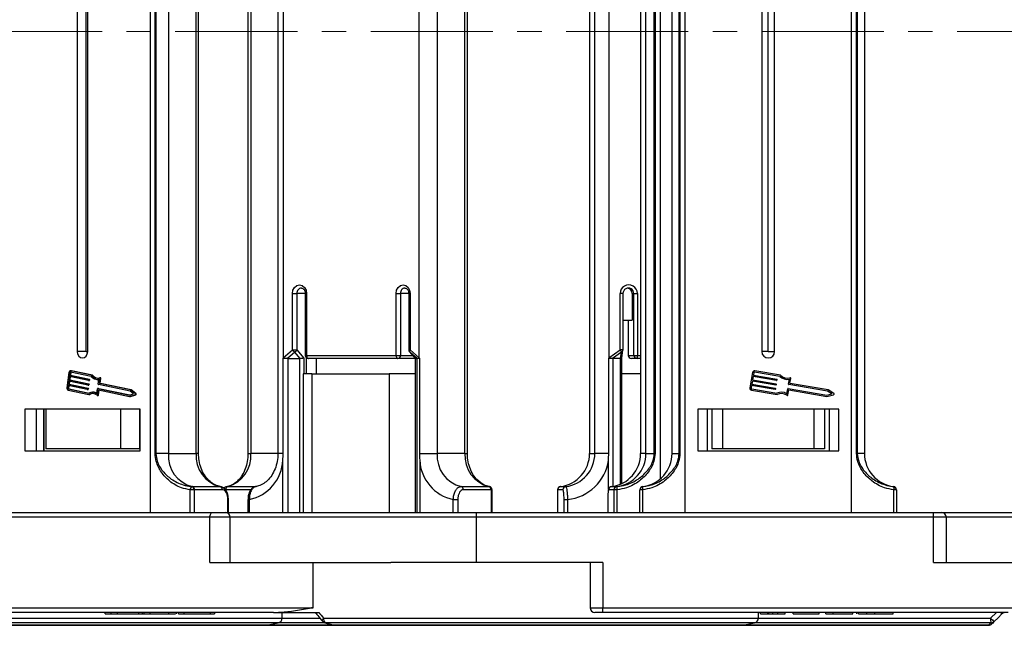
# Model space of a CAD drawing. Header units: millimetres. Extents: x -1177 to 904, y 240 to 1698.
# Tile 9 of 51: x -342 to -189, y 580 to 675. Entities that reach past the tile are written whole.
import ezdxf

# ---------------------------------------------------------------- set-up
doc = ezdxf.new("R2010")
doc.units = ezdxf.units.MM
doc.linetypes.add('CENTERX2', pattern=[20.32, 12.7, -2.54, 2.54, -2.54])

msp = doc.modelspace()

# ---------------------------------------------------------------- linework, layer by layer
at = {"color": 7, "linetype": 'Continuous', "lineweight": 25}
for p, q in [((-322.033, 672.667), (-322.033, 747.667)), ((-238.689, 747.667), (-238.689, 672.667)), ((-212.689, 672.667), (-212.689, 747.667)), ((-242.557, 742.463), (-242.557, 672.667)), ((-321.316, 672.667), (-321.316, 738.47)), ((-321.199, 738.47), (-321.199, 672.667)), ((-319.245, 738.47), (-319.245, 672.667)), ((-314.908, 672.667), (-314.908, 738.47)), ((-314.539, 672.667), (-314.539, 738.47)), ((-306.841, 738.47), (-306.841, 672.667)), ((-306.403, 738.47), (-306.403, 672.667)), ((-302.16, 738.47), (-302.16, 672.667)), ((-277.317, 738.47), (-277.317, 672.667)), ((-272.98, 672.667), (-272.98, 738.47)), ((-272.611, 672.667), (-272.611, 738.47)), ((-253.566, 738.47), (-253.566, 672.667)), ((-253.554, 738.47), (-253.554, 672.667)), ((-252.73, 672.667), (-252.73, 738.47)), ((-245.601, 738.47), (-245.601, 672.667)), ((-245.589, 738.47), (-245.589, 672.667)), ((-244.765, 672.667), (-244.765, 738.47)), ((-243.453, 672.667), (-243.453, 738.47)), ((-243.335, 738.47), (-243.335, 672.667)), ((-240.689, 672.667), (-240.689, 738.47)), ((-239.568, 672.667), (-239.568, 738.47)), ((-239.453, 738.47), (-239.453, 672.667)), ((-211.925, 672.667), (-211.925, 738.47)), ((-211.81, 738.47), (-211.81, 672.667)), ((-210.689, 738.47), (-210.689, 672.667)), ((-301.316, 723.559), (-301.316, 672.667)), ((-280.105, 672.667), (-280.105, 723.559)), ((-250.522, 723.559), (-250.522, 672.667)), ((-333.455, 722.567), (-333.455, 672.667)), ((-332.061, 672.667), (-332.061, 722.567)), ((-331.823, 672.667), (-331.823, 722.567)), ((-226.689, 722.567), (-226.689, 672.667)), ((-225.689, 672.667), (-225.689, 722.567)), ((-224.689, 672.667), (-224.689, 722.567)), ((-333.455, 672.667), (-333.455, 622.767)), ((-332.061, 622.767), (-332.061, 672.667)), ((-331.823, 622.767), (-331.823, 672.667)), ((-322.033, 597.667), (-322.033, 672.667)), ((-321.316, 606.863), (-321.316, 672.667)), ((-321.199, 672.667), (-321.199, 606.863)), ((-319.245, 672.667), (-319.245, 606.863)), ((-314.908, 606.863), (-314.908, 672.667)), ((-314.539, 606.863), (-314.539, 672.667)), ((-306.841, 672.667), (-306.841, 606.863)), ((-306.403, 672.667), (-306.403, 606.863)), ((-302.16, 672.667), (-302.16, 606.863)), ((-301.316, 672.667), (-301.316, 621.774)), ((-280.105, 621.774), (-280.105, 672.667)), ((-277.317, 672.667), (-277.317, 606.863)), ((-272.98, 606.863), (-272.98, 672.667)), ((-272.611, 606.863), (-272.611, 672.667)), ((-253.566, 672.667), (-253.566, 606.863)), ((-253.554, 672.667), (-253.554, 606.863)), ((-252.73, 606.863), (-252.73, 672.667)), ((-250.522, 672.667), (-250.522, 621.774)), ((-245.601, 672.667), (-245.601, 606.863)), ((-245.589, 672.667), (-245.589, 606.863)), ((-244.765, 606.863), (-244.765, 672.667)), ((-243.453, 606.863), (-243.453, 672.667)), ((-243.335, 672.667), (-243.335, 606.863)), ((-242.557, 672.667), (-242.557, 602.87)), ((-240.689, 606.863), (-240.689, 672.667)), ((-239.568, 606.863), (-239.568, 672.667)), ((-239.453, 672.667), (-239.453, 606.863)), ((-238.689, 672.667), (-238.689, 597.667)), ((-226.689, 672.667), (-226.689, 622.767)), ((-225.689, 622.767), (-225.689, 672.667)), ((-224.689, 622.767), (-224.689, 672.667)), ((-212.689, 597.667), (-212.689, 672.667)), ((-211.925, 606.863), (-211.925, 672.667)), ((-211.81, 672.667), (-211.81, 606.863)), ((-210.689, 672.667), (-210.689, 606.863)), ((-299.889, 623.043), (-299.889, 631.817)), ((-299.889, 631.817), (-299.192, 631.817)), ((-299.192, 631.817), (-299.192, 623.043)), ((-297.897, 631.817), (-297.897, 622.167)), ((-297.686, 631.817), (-297.686, 622.167)), ((-283.736, 622.167), (-283.736, 631.817)), ((-283.736, 631.817), (-283.039, 631.817)), ((-283.039, 631.817), (-283.039, 622.167)), ((-281.744, 631.817), (-281.744, 623.043)), ((-281.533, 631.817), (-281.533, 623.043)), ((-248.783, 623.043), (-248.783, 631.817)), ((-248.337, 623.043), (-248.337, 631.817)), ((-246.925, 631.817), (-246.651, 631.817)), ((-246.925, 631.817), (-246.925, 627.667)), ((-246.651, 631.817), (-246.099, 631.817)), ((-246.651, 622.167), (-246.651, 631.817)), ((-246.099, 631.817), (-246.099, 622.167)), ((-248.337, 627.667), (-246.925, 627.667)), ((-247.53, 627.667), (-247.53, 622.167)), ((-332.061, 622.767), (-333.455, 622.767)), ((-332.061, 622.767), (-331.823, 622.767)), ((-301.316, 621.774), (-299.889, 623.043)), ((-299.531, 622.69), (-300.686, 621.663)), ((-299.889, 623.043), (-299.192, 623.043)), ((-298.67, 621.665), (-299.531, 622.69)), ((-299.192, 623.043), (-298.093, 621.736)), ((-297.686, 622.167), (-283.736, 622.167)), ((-283.736, 622.167), (-283.039, 622.167)), ((-281.627, 622.722), (-280.737, 621.663)), ((-280.439, 621.663), (-281.594, 622.69)), ((-281.594, 622.69), (-280.733, 621.665)), ((-281.533, 623.043), (-280.105, 621.774)), ((-250.522, 621.774), (-248.783, 623.043)), ((-248.556, 622.69), (-249.962, 621.663)), ((-248.719, 621.665), (-248.556, 622.69)), ((-248.543, 621.714), (-248.344, 622.965)), ((-247.53, 622.167), (-246.651, 622.167)), ((-246.651, 622.167), (-246.099, 622.167)), ((-225.689, 622.767), (-226.689, 622.767)), ((-225.689, 622.767), (-224.689, 622.767)), ((-301.353, 606.863), (-301.353, 621.749)), ((-300.608, 621.667), (-298.716, 621.667)), ((-300.608, 621.667), (-300.608, 597.667)), ((-298.716, 597.667), (-298.716, 621.667)), ((-297.746, 621.808), (-297.746, 619.267)), ((-283.447, 621.667), (-297.397, 621.667)), ((-296.197, 621.667), (-296.197, 619.267)), ((-280.74, 621.667), (-283.447, 621.667)), ((-280.738, 621.668), (-280.738, 597.667)), ((-280.733, 621.665), (-280.73, 621.668)), ((-280.728, 621.667), (-280.454, 621.667)), ((-280.728, 621.667), (-280.728, 597.667)), ((-280.454, 597.667), (-280.454, 621.667)), ((-280.068, 621.749), (-280.068, 606.863)), ((-250.567, 606.863), (-250.567, 621.749)), ((-248.746, 621.667), (-249.912, 621.667)), ((-248.543, 602.164), (-248.543, 621.718)), ((-246.154, 621.667), (-247.033, 621.667)), ((-245.601, 621.667), (-246.154, 621.667)), ((-334.747, 619.507), (-335.083, 617.095)), ((-334.667, 618.87), (-334.737, 618.368)), ((-331.695, 618.248), (-334.667, 618.87)), ((-334.583, 619.473), (-334.639, 619.071)), ((-334.639, 619.071), (-331.667, 618.449)), ((-334.639, 619.071), (-334.524, 619.071)), ((-334.555, 618.847), (-334.622, 618.368)), ((-334.583, 619.473), (-334.468, 619.473)), ((-334.468, 619.473), (-334.524, 619.071)), ((-334.524, 619.071), (-331.551, 618.449)), ((-334.386, 619.762), (-334.501, 619.762)), ((-331.287, 618.886), (-334.487, 619.556)), ((-331.207, 619.077), (-334.459, 619.757)), ((-334.459, 619.757), (-334.343, 619.757)), ((-334.343, 619.757), (-334.386, 619.762)), ((-331.092, 619.077), (-334.343, 619.757)), ((-331.207, 619.077), (-331.092, 619.077)), ((-298.206, 619.267), (-298.206, 597.667)), ((-296.892, 619.267), (-298.206, 619.267)), ((-296.892, 619.267), (-296.892, 597.667)), ((-296.892, 619.267), (-284.818, 619.267)), ((-284.818, 619.267), (-284.818, 597.667)), ((-280.738, 619.267), (-284.818, 619.267)), ((-245.601, 619.267), (-248.543, 619.267)), ((-228.131, 619.507), (-228.543, 617.095)), ((-228.033, 618.87), (-228.119, 618.368)), ((-224.39, 618.248), (-228.033, 618.87)), ((-227.93, 619.473), (-227.999, 619.071)), ((-227.999, 619.071), (-224.356, 618.449)), ((-223.889, 618.886), (-227.813, 619.556)), ((-223.792, 619.077), (-227.778, 619.757)), ((-334.863, 617.463), (-334.919, 617.061)), ((-331.891, 616.841), (-334.863, 617.463)), ((-334.765, 618.167), (-334.835, 617.664)), ((-334.835, 617.664), (-331.863, 617.042)), ((-334.835, 617.664), (-334.72, 617.664)), ((-334.751, 617.439), (-334.804, 617.061)), ((-331.793, 617.544), (-334.765, 618.167)), ((-334.737, 618.368), (-331.765, 617.745)), ((-334.737, 618.368), (-334.622, 618.368)), ((-334.653, 618.143), (-334.72, 617.664)), ((-334.72, 617.664), (-331.748, 617.042)), ((-334.622, 618.368), (-331.649, 617.745)), ((-331.786, 617.544), (-331.67, 617.544)), ((-331.765, 617.745), (-331.649, 617.745)), ((-331.731, 617.686), (-331.745, 617.586)), ((-331.745, 617.586), (-331.629, 617.586)), ((-331.731, 617.686), (-331.615, 617.686)), ((-331.688, 618.247), (-331.572, 618.247)), ((-331.667, 618.449), (-331.551, 618.449)), ((-331.633, 618.39), (-331.647, 618.289)), ((-331.647, 618.289), (-331.531, 618.289)), ((-331.633, 618.39), (-331.517, 618.39)), ((-331.615, 617.686), (-331.629, 617.586)), ((-331.517, 618.39), (-331.531, 618.289)), ((-330.326, 618.419), (-330.21, 618.419)), ((-330.177, 617.671), (-330.069, 618.448)), ((-325.203, 616.578), (-330.143, 617.613)), ((-329.985, 617.838), (-329.884, 618.565)), ((-329.985, 617.838), (-329.869, 617.838)), ((-329.85, 618.684), (-329.966, 618.684)), ((-325.142, 616.772), (-329.951, 617.779)), ((-329.951, 617.779), (-329.835, 617.779)), ((-329.884, 618.565), (-329.768, 618.565)), ((-329.869, 617.838), (-329.768, 618.565)), ((-325.026, 616.772), (-329.835, 617.779)), ((-228.274, 617.463), (-228.342, 617.061)), ((-224.63, 616.841), (-228.274, 617.463)), ((-228.153, 618.167), (-228.239, 617.664)), ((-228.239, 617.664), (-224.596, 617.042)), ((-224.51, 617.544), (-228.153, 618.167)), ((-228.119, 618.368), (-224.476, 617.745)), ((-224.434, 617.686), (-224.451, 617.586)), ((-224.314, 618.39), (-224.331, 618.289)), ((-222.529, 617.671), (-222.397, 618.448)), ((-216.433, 616.578), (-222.488, 617.613)), ((-222.294, 617.838), (-222.17, 618.565)), ((-216.357, 616.772), (-222.252, 617.779)), ((-334.919, 617.061), (-334.804, 617.061)), ((-334.879, 616.742), (-331.628, 616.061)), ((-334.851, 616.943), (-331.651, 616.273)), ((-334.851, 616.943), (-334.736, 616.943)), ((-334.736, 616.943), (-331.618, 616.29)), ((-331.884, 616.84), (-331.769, 616.84)), ((-331.863, 617.042), (-331.748, 617.042)), ((-331.829, 616.983), (-331.843, 616.882)), ((-331.843, 616.882), (-331.728, 616.882)), ((-331.829, 616.983), (-331.714, 616.983)), ((-331.714, 616.983), (-331.728, 616.882)), ((-331.628, 616.061), (-331.512, 616.061)), ((-330.968, 616.42), (-331.083, 616.42)), ((-330.383, 616.191), (-330.275, 616.968)), ((-330.323, 615.92), (-330.207, 615.92)), ((-330.241, 616.005), (-330.132, 616.783)), ((-330.241, 616.005), (-330.125, 616.005)), ((-330.118, 617.01), (-330.234, 617.01)), ((-330.227, 617.009), (-325.287, 615.975)), ((-330.227, 617.009), (-330.111, 617.009)), ((-330.132, 616.783), (-325.282, 615.767)), ((-330.125, 616.005), (-330.02, 616.759)), ((-330.118, 617.01), (-330.111, 617.009)), ((-330.111, 617.009), (-325.239, 615.989)), ((-325.287, 615.975), (-324.667, 616.156)), ((-325.282, 615.767), (-324.438, 616.012)), ((-324.667, 616.156), (-325.203, 616.578)), ((-325.166, 615.767), (-324.322, 616.012)), ((-324.412, 616.197), (-325.142, 616.772)), ((-325.142, 616.772), (-325.026, 616.772)), ((-324.296, 616.197), (-325.026, 616.772)), ((-324.438, 616.012), (-324.322, 616.012)), ((-324.412, 616.197), (-324.296, 616.197)), ((-228.293, 616.742), (-224.307, 616.061)), ((-228.259, 616.943), (-224.336, 616.273)), ((-224.554, 616.983), (-224.572, 616.882)), ((-222.782, 616.191), (-222.65, 616.968)), ((-222.607, 616.005), (-222.474, 616.783)), ((-222.591, 617.009), (-216.536, 615.975)), ((-222.474, 616.783), (-216.529, 615.767)), ((-216.536, 615.975), (-215.775, 616.156)), ((-216.529, 615.767), (-215.494, 616.012)), ((-215.775, 616.156), (-216.433, 616.578)), ((-215.463, 616.197), (-216.357, 616.772)), ((-325.282, 615.767), (-325.166, 615.767)), ((-323.665, 613.767), (-341.613, 613.767)), ((-341.613, 613.767), (-341.613, 607.267)), ((-339.878, 613.767), (-339.878, 607.267)), ((-338.712, 613.767), (-338.712, 607.267)), ((-338.654, 613.767), (-338.654, 607.267)), ((-338.333, 613.767), (-338.333, 607.567)), ((-326.717, 613.767), (-326.717, 607.567)), ((-323.725, 613.767), (-323.725, 607.567)), ((-323.665, 607.267), (-323.665, 613.767)), ((-214.689, 613.767), (-236.689, 613.767)), ((-236.689, 613.767), (-236.689, 607.267)), ((-235.189, 613.767), (-235.189, 607.267)), ((-235.189, 613.767), (-235.189, 607.267)), ((-234.489, 613.767), (-234.489, 607.567)), ((-232.808, 613.767), (-232.808, 607.567)), ((-218.57, 613.767), (-218.57, 607.567)), ((-216.889, 613.767), (-216.889, 607.567)), ((-216.189, 613.767), (-216.189, 607.267)), ((-214.689, 607.267), (-214.689, 613.767)), ((-341.613, 607.267), (-323.665, 607.267)), ((-326.717, 607.567), (-338.333, 607.567)), ((-323.725, 607.567), (-326.717, 607.567)), ((-321.316, 606.863), (-321.199, 606.863)), ((-319.245, 606.863), (-321.199, 606.863)), ((-319.245, 606.863), (-314.908, 606.863)), ((-280.068, 606.863), (-277.317, 606.863)), ((-272.98, 606.863), (-277.317, 606.863)), ((-253.554, 606.863), (-253.566, 606.863)), ((-253.554, 606.863), (-252.73, 606.863)), ((-250.567, 606.863), (-252.73, 606.863)), ((-245.601, 606.863), (-245.589, 606.863)), ((-244.765, 606.863), (-245.589, 606.863)), ((-244.765, 606.863), (-243.453, 606.863)), ((-243.335, 606.863), (-243.453, 606.863)), ((-240.689, 606.863), (-239.568, 606.863)), ((-239.568, 606.863), (-239.453, 606.863)), ((-236.689, 607.267), (-214.689, 607.267)), ((-232.808, 607.567), (-234.489, 607.567)), ((-218.57, 607.567), (-232.808, 607.567)), ((-216.889, 607.567), (-218.57, 607.567)), ((-211.925, 606.863), (-211.81, 606.863)), ((-210.689, 606.863), (-211.81, 606.863)), ((-301.38, 597.667), (-301.38, 605.809)), ((-280.042, 605.809), (-280.042, 597.667)), ((-315.827, 597.667), (-315.827, 601.203)), ((-315.222, 601.203), (-315.827, 601.203)), ((-315.598, 601.698), (-315.524, 601.702)), ((-315.524, 601.702), (-311.187, 601.702)), ((-315.166, 601.206), (-315.222, 601.203)), ((-315.222, 601.203), (-315.222, 597.667)), ((-310.829, 601.206), (-315.166, 601.206)), ((-273.596, 601.702), (-269.258, 601.702)), ((-268.901, 601.206), (-273.238, 601.206)), ((-269.258, 601.702), (-269.185, 601.698)), ((-268.845, 601.203), (-268.901, 601.206)), ((-268.845, 597.667), (-268.845, 601.203)), ((-268.753, 597.667), (-268.753, 601.203)), ((-258.537, 601.203), (-258.537, 597.667)), ((-258.523, 601.206), (-258.534, 601.203)), ((-258.534, 601.203), (-258.534, 597.667)), ((-257.699, 601.206), (-258.523, 601.206)), ((-258.087, 601.702), (-257.263, 601.702)), ((-249.735, 601.206), (-250.559, 601.206)), ((-250.123, 601.702), (-249.299, 601.702)), ((-249.724, 601.203), (-249.735, 601.206)), ((-249.724, 597.667), (-249.724, 601.203)), ((-249.278, 601.203), (-249.724, 601.203)), ((-249.299, 601.702), (-249.285, 601.698)), ((-249.278, 601.203), (-249.278, 597.667)), ((-245.294, 601.203), (-245.689, 601.203)), ((-245.689, 597.667), (-245.689, 601.203)), ((-245.294, 601.203), (-245.294, 597.667)), ((-245.25, 601.702), (-245.25, 601.698)), ((-206.128, 601.698), (-206.128, 601.702)), ((-206.084, 597.667), (-206.084, 601.203)), ((-205.689, 601.203), (-206.084, 601.203)), ((-205.689, 601.203), (-205.689, 597.667)), ((-309.961, 597.667), (-309.961, 599.697)), ((-309.887, 599.696), (-309.917, 600.193)), ((-309.87, 599.697), (-309.869, 599.697)), ((-309.869, 597.667), (-309.869, 599.697)), ((-306.83, 599.697), (-306.83, 597.667)), ((-306.619, 599.697), (-306.619, 597.667)), ((-274.803, 599.697), (-274.105, 599.697)), ((-274.803, 597.667), (-274.803, 599.697)), ((-274.105, 599.697), (-274.105, 597.667)), ((-257.535, 599.697), (-256.983, 599.697)), ((-257.535, 597.667), (-257.535, 599.697)), ((-256.983, 599.697), (-256.983, 597.667)), ((-250.726, 599.697), (-250.726, 597.667)), ((-250.726, 599.697), (-250.723, 599.697)), ((-250.723, 599.697), (-250.723, 597.667)), ((-370.481, 597.667), (-312.332, 597.667)), ((-312.332, 597.667), (-310.359, 597.667)), ((-310.359, 597.667), (-271.189, 597.667)), ((-271.189, 596.917), (-271.189, 597.667)), ((-271.189, 597.667), (-199.911, 597.667)), ((-199.911, 596.917), (-199.911, 597.667)), ((-199.911, 597.667), (-198.661, 597.667)), ((-198.661, 597.667), (-180.189, 597.667)), ((-312.766, 596.917), (-370.915, 596.917)), ((-312.766, 589.867), (-312.766, 596.917)), ((-309.609, 589.867), (-309.609, 596.917)), ((-271.189, 589.867), (-271.189, 596.917)), ((-199.911, 596.917), (-271.189, 596.917)), ((-199.911, 589.867), (-199.911, 596.917)), ((-197.911, 589.867), (-197.911, 596.917)), ((-312.766, 589.867), (-296.676, 589.867)), ((-296.676, 582.784), (-296.676, 589.867)), ((-296.676, 589.867), (-284.562, 589.867)), ((-271.189, 589.867), (-284.562, 589.867)), ((-251.467, 589.867), (-271.189, 589.867)), ((-253.467, 589.867), (-253.467, 582.817)), ((-251.467, 589.867), (-251.467, 582.817)), ((-199.911, 589.867), (-180.189, 589.867)), ((-354.826, 582.817), (-296.93, 582.817)), ((-302.842, 582.067), (-354.392, 582.067)), ((-329.101, 581.867), (-329.101, 582.067)), ((-328.16, 581.867), (-328.16, 582.067)), ((-327.156, 581.867), (-327.156, 582.067)), ((-323.83, 581.867), (-323.83, 582.067)), ((-323.252, 581.867), (-323.252, 582.067)), ((-323.014, 581.867), (-323.014, 582.067)), ((-322.073, 581.867), (-322.073, 582.067)), ((-319.181, 581.867), (-319.181, 582.067)), ((-318.025, 582.067), (-318.025, 581.842)), ((-317.685, 581.867), (-317.685, 582.067)), ((-316.79, 581.867), (-316.79, 582.067)), ((-312.677, 581.867), (-312.677, 582.067)), ((-311.977, 581.842), (-311.977, 582.067)), ((-302.842, 582.067), (-295.788, 582.067)), ((-301.495, 581.181), (-301.495, 582.067)), ((-251.467, 582.067), (-252.717, 582.067)), ((-251.467, 582.817), (-180.5, 582.817)), ((-251.467, 582.067), (-251.467, 582.817)), ((-188.278, 582.067), (-251.467, 582.067)), ((-227.23, 581.181), (-227.23, 582.067)), ((-226.88, 581.867), (-226.88, 582.067)), ((-225.727, 581.867), (-225.727, 582.067)), ((-225.57, 581.867), (-225.57, 582.067)), ((-224.953, 581.867), (-224.953, 582.067)), ((-224.188, 581.867), (-224.188, 582.067)), ((-223.034, 581.867), (-223.034, 582.067)), ((-221.803, 581.867), (-221.803, 582.067)), ((-217.727, 581.867), (-217.727, 582.067)), ((-216.727, 581.867), (-216.727, 582.067)), ((-215.573, 581.867), (-215.573, 582.067)), ((-212.496, 581.867), (-212.496, 582.067)), ((-211.88, 581.867), (-211.88, 582.067)), ((-211.612, 581.867), (-211.612, 582.067)), ((-210.307, 581.867), (-210.307, 582.067)), ((-209.043, 581.867), (-209.043, 582.067)), ((-206.188, 581.867), (-206.188, 582.067)), ((-191.005, 581.181), (-190.104, 582.067)), ((-329.101, 581.867), (-328.16, 581.867)), ((-328.16, 581.867), (-327.156, 581.867)), ((-327.156, 581.867), (-323.83, 581.867)), ((-325.35, 581.842), (-325.35, 581.867)), ((-323.83, 581.867), (-323.252, 581.867)), ((-323.252, 581.867), (-323.014, 581.867)), ((-323.014, 581.867), (-322.073, 581.867)), ((-322.073, 581.867), (-319.181, 581.867)), ((-319.181, 581.867), (-318.155, 581.867)), ((-294.83, 580.467), (-293.463, 580.1)), ((-226.88, 581.867), (-225.727, 581.867)), ((-224.188, 581.867), (-223.034, 581.867)), ((-221.803, 581.867), (-217.727, 581.867)), ((-216.727, 581.867), (-215.573, 581.867)), ((-215.573, 581.867), (-212.496, 581.867)), ((-304.069, 580.067), (-383.758, 580.067)), ((-293.265, 580.067), (-304.069, 580.067)), ((-303.922, 580.081), (-302.098, 580.446)), ((-229.804, 580.067), (-293.265, 580.067)), ((-191.336, 580.067), (-229.804, 580.067)), ((-229.657, 580.081), (-227.833, 580.446))]:
    msp.add_line(p, q, dxfattribs=at)
at = {"color": 1, "linetype": 'CENTERX2', "lineweight": 13, "ltscale": 1.5}
msp.add_line((676.249, 672.667), (-438.979, 672.667), dxfattribs=at)
at = {"color": 8, "linetype": 'Continuous', "lineweight": 25}
for p, q in [((-297.897, 631.817), (-299.192, 631.817)), ((-297.686, 631.817), (-297.897, 631.817)), ((-281.744, 631.817), (-283.039, 631.817)), ((-281.533, 631.817), (-281.744, 631.817)), ((-248.337, 631.817), (-248.783, 631.817)), ((-297.686, 622.167), (-297.897, 622.167)), ((-283.039, 622.167), (-281.16, 622.167)), ((-281.533, 623.043), (-281.744, 623.043)), ((-248.337, 623.043), (-248.783, 623.043)), ((-246.099, 622.167), (-245.601, 622.167)), ((-298.093, 621.736), (-298.093, 619.267)), ((-249.912, 621.667), (-249.912, 601.733)), ((-248.746, 602.072), (-248.746, 621.667)), ((-314.539, 606.863), (-314.908, 606.863)), ((-306.841, 606.863), (-306.403, 606.863)), ((-302.16, 606.863), (-306.403, 606.863)), ((-301.353, 606.863), (-302.16, 606.863)), ((-272.98, 606.863), (-272.611, 606.863)), ((-250.599, 601.24), (-250.599, 605.809)), ((-306.369, 601.206), (-310.307, 601.206)), ((-309.964, 601.702), (-305.531, 601.702)), ((-268.753, 601.203), (-268.845, 601.203)), ((-258.534, 601.203), (-258.537, 601.203)), ((-309.961, 599.697), (-309.87, 599.697)), ((-306.83, 599.697), (-306.619, 599.697)), ((-309.609, 596.917), (-312.766, 596.917)), ((-271.189, 596.917), (-309.609, 596.917)), ((-197.911, 596.917), (-199.911, 596.917)), ((-180.189, 596.917), (-197.911, 596.917)), ((-253.467, 582.817), (-251.467, 582.817)), ((-386.316, 581.181), (-301.495, 581.181)), ((-301.495, 581.181), (-295.67, 581.181)), ((-295.036, 581.181), (-227.23, 581.181)), ((-227.23, 581.181), (-191.005, 581.181)), ((-302.098, 580.446), (-385.757, 580.446)), ((-383.894, 580.081), (-303.922, 580.081)), ((-303.922, 580.081), (-293.412, 580.081)), ((-294.811, 580.446), (-302.098, 580.446)), ((-227.833, 580.446), (-294.709, 580.446)), ((-293.343, 580.081), (-229.657, 580.081)), ((-229.657, 580.081), (-191.344, 580.081)), ((-190.978, 580.446), (-227.833, 580.446))]:
    msp.add_line(p, q, dxfattribs=at)
at = {"color": 7, "linetype": 'Continuous', "lineweight": 25, "flags": 128}
for points in [[(-299.889, 631.817), (-299.805, 632.333), (-299.566, 632.771), (-299.209, 633.064), (-298.787, 633.167), (-298.366, 633.064), (-298.009, 632.771), (-297.77, 632.333), (-297.686, 631.817)], [(-283.736, 631.817), (-283.652, 632.333), (-283.413, 632.771), (-283.056, 633.064), (-282.634, 633.167), (-282.213, 633.064), (-281.856, 632.771), (-281.617, 632.333), (-281.533, 631.817)], [(-333.455, 622.767), (-333.393, 622.384), (-333.216, 622.059), (-332.951, 621.843), (-332.639, 621.767), (-332.327, 621.843), (-332.062, 622.059), (-331.885, 622.384), (-331.823, 622.767)], [(-297.686, 622.167), (-297.68, 622.069), (-297.664, 621.975), (-297.637, 621.889), (-297.601, 621.813), (-297.558, 621.751), (-297.508, 621.705), (-297.453, 621.676), (-297.397, 621.667)], [(-283.736, 622.167), (-283.73, 622.069), (-283.714, 621.975), (-283.687, 621.889), (-283.651, 621.813), (-283.607, 621.751), (-283.557, 621.705), (-283.503, 621.676), (-283.447, 621.667)], [(-330.072, 618.428), (-330.116, 618.423), (-330.21, 618.419)], [(-329.884, 618.565), (-329.883, 618.591), (-329.887, 618.616), (-329.896, 618.639), (-329.91, 618.658), (-329.927, 618.673), (-329.947, 618.682), (-329.968, 618.684), (-329.988, 618.681)], [(-330.37, 615.939), (-330.352, 615.927), (-330.332, 615.921), (-330.311, 615.921), (-330.291, 615.928), (-330.272, 615.941), (-330.257, 615.959), (-330.247, 615.981), (-330.241, 616.005)], [(-312.766, 596.917), (-312.757, 597.063), (-312.733, 597.204), (-312.693, 597.333), (-312.639, 597.447), (-312.573, 597.54), (-312.498, 597.609), (-312.417, 597.652), (-312.332, 597.667)], [(-188.874, 582.067), (-188.873, 582.063), (-188.872, 582.059), (-188.871, 582.057), (-188.871, 582.054), (-188.871, 582.053), (-188.87, 582.051), (-188.87, 582.051), (-188.87, 582.05)], [(-189.245, 581.847), (-189.843, 581.249), (-190.441, 580.651)], [(-191.344, 580.081), (-191.343, 580.078), (-191.342, 580.075), (-191.341, 580.072), (-191.34, 580.07), (-191.339, 580.069), (-191.338, 580.067), (-191.337, 580.067), (-191.336, 580.067)]]:
    msp.add_lwpolyline(points, dxfattribs=at)
at = {"color": 8, "linetype": 'Continuous', "lineweight": 25, "flags": 128}
for points in [[(-281.627, 622.722), (-281.625, 622.72), (-281.594, 622.69)], [(-295.203, 580.698), (-295.224, 580.734), (-295.232, 580.8), (-295.217, 580.881), (-295.177, 580.974), (-295.116, 581.076), (-295.036, 581.181)]]:
    msp.add_lwpolyline(points, dxfattribs=at)
at = {"color": 8, "linetype": 'Continuous', "lineweight": 25}
for centre, radius, start, end in [((-298.424, 631.898), 0.772, 95.42144, 186.08973), ((-282.271, 631.898), 0.772, 95.42144, 186.08973), ((-248.715, 623.032), 0.377, 294.92685, 349.7374), ((-258.039, 601.207), 0.495, 119.84764, 180.5216), ((-296.053, 582.004), 0.184, 159.98018, 214.46987)]:
    msp.add_arc(centre, radius, start, end, dxfattribs=at)
at = {"color": 7, "linetype": 'Continuous', "lineweight": 25}
for centre, radius, start, end in [((-247.441, 631.823), 1.342, 359.72068, 180.27932), ((-247.496, 631.821), 0.845, 359.72003, 180.27997), ((-247.774, 631.819), 0.848, 359.84716, 80.45577), ((-299.045, 623.54), 0.979, 210.45082, 240.20705), ((-299.834, 623.32), 0.699, 295.64552, 336.68763), ((-297.397, 622.167), 0.5, 180, 270), ((-283.498, 622.125), 0.461, 276.38231, 5.20124), ((-281.244, 623.043), 0.5, 180, 220.0352), ((-281.25, 622.813), 0.365, 140.78343, 199.6972), ((-251.075, 621.324), 2.866, 28.4687, 36.87375), ((-248.837, 623.043), 0.5, 350.93241, 0), ((-247.031, 622.165), 0.498, 179.82654, 269.82578), ((-246.152, 622.165), 0.499, 179.82822, 269.82581), ((-247.278, 622.043), 1.186, 341.48706, 5.97502), ((-225.689, 622.767), 1, 180, 0), ((-300.495, 622.262), 0.956, 210.68066, 216.1139), ((-279.415, 621.364), 0.803, 149.27378, 155.36932), ((-254.894, 618.621), 5.39, 34.81271, 35.79781), ((-334.487, 619.499), 0.26, 83.86664, 178.05664), ((-334.496, 619.47), 0.0868, 83.88233, 178.04727), ((-334.364, 619.462), 0.104, 127.4606, 173.64324), ((-330.319, 619.665), 1.242, 218.8116, 281.62034), ((-330.325, 619.72), 1.093, 216.08769, 287.91745), ((-330.177, 619.768), 1.147, 217.08, 265.45546), ((-227.83, 619.456), 0.306, 80.30687, 170.30687), ((-227.83, 619.456), 0.102, 80.30687, 170.30687), ((-222.711, 620.139), 1.719, 226.74758, 280.54353), ((-222.711, 620.139), 1.515, 224.48921, 285.82188), ((-331.789, 617.587), 0.0434, 263.89383, 358.02829), ((-331.781, 617.697), 0.0508, 348.0774, 71.97964), ((-331.69, 618.291), 0.0434, 263.8604, 358.05905), ((-331.674, 617.588), 0.0446, 274.5471, 357.35679), ((-331.683, 618.4), 0.0508, 348.0774, 71.97964), ((-331.665, 617.697), 0.0508, 348.0774, 71.97964), ((-331.576, 618.292), 0.0446, 274.56064, 357.36406), ((-331.567, 618.4), 0.0508, 348.06656, 71.99048), ((-330.127, 617.661), 0.0508, 168.0295, 251.99322), ((-329.935, 617.828), 0.0508, 168.0774, 251.97964), ((-329.82, 617.828), 0.0508, 168.0774, 251.97964), ((-329.861, 618.589), 0.0958, 345.52993, 83.54975), ((-224.502, 617.595), 0.051, 260.30687, 350.30687), ((-224.485, 617.695), 0.051, 350.30687, 80.30687), ((-224.382, 618.298), 0.051, 260.30687, 350.30687), ((-224.364, 618.399), 0.051, 350.30687, 80.30687), ((-222.479, 617.663), 0.051, 170.30687, 260.30687), ((-222.27, 618.582), 0.102, 350.30687, 105.82188), ((-222.244, 617.829), 0.051, 170.30687, 260.30687), ((-334.785, 617.032), 0.305, 168.05573, 251.98262), ((-334.82, 617.04), 0.102, 168.05344, 251.98643), ((-334.704, 617.04), 0.102, 168.05344, 251.98643), ((-331.887, 616.884), 0.0434, 263.87341, 358.02844), ((-331.879, 616.993), 0.0508, 348.03906, 71.99622), ((-331.772, 616.884), 0.0446, 274.56904, 357.33485), ((-331.763, 616.993), 0.0508, 348.03906, 71.99622), ((-331.082, 615.237), 1.182, 53.78917, 118.7824), ((-331.081, 615.162), 1.053, 47.5832, 121.29344), ((-330.961, 615.162), 1.055, 93.48284, 121.46446), ((-330.975, 615.223), 1.197, 59.88449, 89.66515), ((-330.232, 616.966), 0.0434, 83.84533, 178.07412), ((-330.214, 616.01), 0.0897, 274.8288, 357.08549), ((-324.482, 616.113), 0.11, 293.90506, 50.23032), ((-324.367, 616.113), 0.11, 293.90506, 50.23032), ((-228.242, 617.044), 0.306, 170.30687, 260.30687), ((-228.242, 617.044), 0.102, 170.30687, 260.30687), ((-224.622, 616.891), 0.051, 260.30687, 350.30687), ((-224.605, 616.991), 0.051, 350.30687, 80.30687), ((-223.64, 614.701), 1.719, 60.07022, 113.86617), ((-223.64, 614.701), 1.515, 54.79186, 116.12453), ((-222.708, 616.022), 0.102, 234.79186, 350.30687), ((-222.599, 616.959), 0.051, 80.30687, 170.30687), ((-215.518, 616.112), 0.102, 283.32833, 57.28541), ((-314.311, 606.499), 4.948, 175.78294, 255.80645), ((-309.973, 606.499), 4.948, 175.78328, 255.80611), ((-311.307, 606.438), 4.923, 285.83162, 4.94953), ((-272.383, 606.499), 4.948, 175.78307, 255.80632), ((-268.045, 606.499), 4.948, 175.78323, 255.80637), ((-258.743, 606.85), 5.189, 277.25429, 0.14479), ((-257.919, 606.85), 5.189, 277.25429, 0.14479), ((-250.778, 606.85), 5.189, 277.25401, 0.14506), ((-249.954, 606.85), 5.189, 277.2542, 0.14488), ((-245.889, 606.863), 5.2, 277.05413, 0), ((-205.489, 606.863), 5.2, 180, 262.94587), ((-307.943, 606.134), 6.572, 281.62527, 357.16445), ((-273.478, 606.134), 6.572, 182.83552, 258.37491), ((-257.701, 606.836), 7.176, 275.74335, 351.76572), ((-315.247, 601.235), 0.581, 127.18951, 183.22129), ((-315.718, 601.216), 0.497, 358.45666, 76.02158), ((-315.641, 601.241), 0.476, 355.78283, 75.80486), ((-311.303, 601.241), 0.476, 355.78589, 75.80407), ((-309.835, 601.247), 0.473, 105.83382, 184.94944), ((-273.712, 601.241), 0.476, 355.78283, 75.80486), ((-269.375, 601.241), 0.476, 355.78413, 75.80356), ((-269.297, 601.257), 0.455, 353.11534, 75.74777), ((-269.253, 601.203), 0.5, 360, 80.97776), ((-258.037, 601.203), 0.5, 120.41037, 180), ((-258.024, 601.207), 0.499, 97.25744, 180.14187), ((-257.2, 601.207), 0.499, 97.25631, 180.143), ((-250.06, 601.207), 0.499, 97.25562, 180.14563), ((-249.236, 601.207), 0.499, 97.25562, 180.14563), ((-249.222, 601.199), 0.503, 97.1936, 179.61534), ((-247.803, 601.471), 1.498, 171.29304, 190.31713), ((-245.189, 601.206), 0.5, 97.05413, 180), ((-245.19, 601.202), 0.499, 96.9666, 179.95043), ((-244.561, 601.388), 0.756, 155.78619, 194.16765), ((-206.189, 601.206), 0.5, 0, 82.94587), ((-206.817, 601.388), 0.756, 345.83178, 24.21267), ((-206.188, 601.202), 0.499, 0.04968, 83.03232), ((-310.359, 596.917), 0.75, 0, 90), ((-198.661, 596.917), 0.75, 0, 90), ((-296.93, 581.808), 1.008, 75.41024, 89.96924), ((-295.629, 582.817), 1.301, 180.01215, 181.79859), ((-252.717, 582.817), 0.75, 180, 270), ((-186.226, 585.242), 4.544, 224.34638, 228.36066), ((-302.245, 581.181), 0.75, 281.30993, 0), ((-294.63, 581.181), 0.75, 220.09253, 255.0166), ((-294.265, 581.083), 0.777, 172.72499, 235.11444), ((-294.734, 580.795), 0.35, 255.10155, 273.96987), ((-227.98, 581.181), 0.75, 281.30993, 0), ((-184.784, 581.043), 6.223, 178.72178, 185.50203), ((-186.507, 585.4), 6.166, 223.16724, 230.36567), ((-190.941, 581.155), 0.71, 267.03133, 314.78241), ((-304.069, 580.817), 0.75, 270, 281.30993), ((-293.265, 580.817), 0.75, 255.04657, 270), ((-293.369, 580.431), 0.351, 255.13244, 274.1316), ((-293.264, 580.288), 0.222, 249.11166, 269.8085), ((-229.804, 580.817), 0.75, 270, 281.30993), ((-191.306, 580.79), 0.71, 266.91788, 314.78326), ((-191.336, 580.817), 0.75, 270, 315)]:
    msp.add_arc(centre, radius, start, end, dxfattribs=at)
for centre, major_axis, ratio, start_param, end_param in [((-300.16, 620.742), (1.956, 0.59), 0.704898, 1.9778606, 2.0005808), ((-300.801, 620.667), (0.773, 0.773), 0.8218828, 0.6879424, 0.766819), ((-298.909, 620.667), (0.773, 0.773), 0.8218828, 0.6416392, 0.6879424), ((-279.738, 620.667), (-0.997, 0.997), 0.0713967, 6.2119095, 6.2582128), ((-279.464, 620.667), (-0.997, 0.997), 0.0713967, 6.133033, 6.2119095), ((-278.949, 620.742), (1.997, -1.494), 0.0685133, 2.2159358, 2.2386561), ((-250.742, 620.742), (1.952, 1.364), 0.3198437, 1.2408292, 1.2635495), ((-250.709, 620.667), (0.948, 0.948), 0.3364684, 0.3245694, 0.403446), ((-249.543, 620.667), (0.948, 0.948), 0.3364684, 0.2782662, 0.3245694), ((-271.23, 583.127), (42.006, -41.13), 0.3184331, 4.4224891, 4.4429677)]:
    msp.add_ellipse(centre, major_axis=major_axis, ratio=ratio, start_param=start_param, end_param=end_param, dxfattribs=at)
for points, knots in [([(-298.498, 632.66), (-298.488, 632.662), (-298.406, 632.678), (-298.265, 632.612), (-298.078, 632.442), (-297.95, 632.198), (-297.901, 631.977), (-297.898, 631.848), (-297.897, 631.817)], [0, 0, 0, 0, 0.0393121, 0.3146688, 0.531364, 0.7332737, 0.9354097, 1, 1, 1, 1]), ([(-282.345, 632.66), (-282.335, 632.662), (-282.253, 632.678), (-282.112, 632.612), (-281.925, 632.442), (-281.797, 632.198), (-281.748, 631.977), (-281.745, 631.848), (-281.744, 631.817)], [0, 0, 0, 0, 0.0393142, 0.3146686, 0.5313636, 0.7332744, 0.9354096, 1, 1, 1, 1]), ([(-301.267, 621.698), (-301.278, 621.7), (-301.296, 621.704), (-301.322, 621.711), (-301.339, 621.719), (-301.349, 621.731), (-301.353, 621.74), (-301.353, 621.746), (-301.353, 621.749)], [0, 0, 0, 0, 0.3120082, 0.5308935, 0.7513183, 0.8426019, 0.9348029, 1, 1, 1, 1]), ([(-300.686, 621.663), (-300.77, 621.661), (-300.954, 621.655), (-301.149, 621.68), (-301.252, 621.696), (-301.267, 621.698)], [0, 0, 0, 0, 0.4210415, 0.915761, 1, 1, 1, 1]), ([(-298.093, 621.736), (-298.095, 621.736), (-298.126, 621.727), (-298.225, 621.701), (-298.414, 621.666), (-298.59, 621.666), (-298.67, 621.665)], [0, 0, 0, 0, 0.0100763, 0.2295002, 0.6470014, 1, 1, 1, 1]), ([(-280.145, 621.698), (-280.194, 621.689), (-280.32, 621.664), (-280.406, 621.654), (-280.436, 621.662), (-280.439, 621.663)], [0, 0, 0, 0, 0.3574756, 0.9219708, 1, 1, 1, 1]), ([(-280.068, 621.749), (-280.068, 621.747), (-280.068, 621.742), (-280.07, 621.734), (-280.076, 621.725), (-280.094, 621.711), (-280.118, 621.704), (-280.138, 621.7), (-280.145, 621.698)], [0, 0, 0, 0, 0.0449236, 0.1257297, 0.2065167, 0.3390428, 0.7568713, 1, 1, 1, 1]), ([(-250.468, 621.698), (-250.481, 621.7), (-250.501, 621.704), (-250.53, 621.711), (-250.55, 621.719), (-250.562, 621.731), (-250.567, 621.74), (-250.567, 621.746), (-250.567, 621.749)], [0, 0, 0, 0, 0.3119931, 0.530828, 0.7513333, 0.8426098, 0.9347901, 1, 1, 1, 1]), ([(-249.962, 621.663), (-250.023, 621.661), (-250.156, 621.655), (-250.342, 621.68), (-250.452, 621.696), (-250.468, 621.698)], [0, 0, 0, 0, 0.4210283, 0.9157523, 1, 1, 1, 1]), ([(-248.545, 621.714), (-248.545, 621.712), (-248.541, 621.694), (-248.585, 621.666), (-248.677, 621.666), (-248.719, 621.665)], [0, 0, 0, 0, 0.0458123, 0.5628339, 1, 1, 1, 1]), ([(-315.827, 601.203), (-316.289, 601.289), (-317.443, 601.505), (-319.035, 602.435), (-320.362, 603.881), (-321.166, 605.392), (-321.272, 606.44), (-321.316, 606.863)], [0, 0, 0, 0, 0.1717586, 0.4284861, 0.6465018, 0.8576675, 1, 1, 1, 1]), ([(-321.199, 606.863), (-321.149, 606.455), (-321.024, 605.441), (-320.138, 604.043), (-318.762, 602.747), (-317.224, 602.001), (-316.107, 601.755), (-315.656, 601.704), (-315.598, 601.698)], [0, 0, 0, 0, 0.1442722, 0.3583691, 0.5770625, 0.8312307, 0.9783718, 1, 1, 1, 1]), ([(-310.969, 601.679), (-311.094, 601.698), (-311.494, 601.758), (-312.158, 602.03), (-312.943, 602.618), (-313.635, 603.467), (-314.166, 604.544), (-314.485, 605.703), (-314.522, 606.495), (-314.539, 606.863)], [0, 0, 0, 0, 0.0728758, 0.233331, 0.3860656, 0.5488349, 0.7074027, 0.8641637, 1, 1, 1, 1]), ([(-306.841, 606.863), (-306.847, 606.657), (-306.863, 606.032), (-307.05, 605.008), (-307.465, 603.895), (-308.044, 602.966), (-308.731, 602.274), (-309.465, 601.823), (-309.949, 601.727), (-310.192, 601.678)], [0, 0, 0, 0, 0.075366, 0.2289588, 0.3821447, 0.5347899, 0.6876576, 0.8431025, 1, 1, 1, 1]), ([(-302.16, 606.863), (-302.165, 606.659), (-302.182, 606.037), (-302.378, 605.017), (-302.816, 603.903), (-303.431, 602.971), (-304.169, 602.272), (-304.953, 601.825), (-305.478, 601.727), (-305.731, 601.679)], [0, 0, 0, 0, 0.0752168, 0.2301799, 0.3849407, 0.539443, 0.6946506, 0.8528218, 1, 1, 1, 1]), ([(-301.38, 605.809), (-301.379, 605.823), (-301.362, 606.174), (-301.357, 606.526), (-301.353, 606.863)], [0, 0, 0, 0, 0.0418173, 1, 1, 1, 1]), ([(-280.068, 606.863), (-280.064, 606.526), (-280.06, 606.174), (-280.043, 605.823), (-280.042, 605.809)], [0, 0, 0, 0, 0.9581831, 1, 1, 1, 1]), ([(-270.164, 602.059), (-270.216, 602.081), (-270.527, 602.211), (-271.087, 602.707), (-271.766, 603.556), (-272.277, 604.654), (-272.565, 605.783), (-272.597, 606.535), (-272.611, 606.863)], [0, 0, 0, 0, 0.0388297, 0.2337296, 0.4414038, 0.6441417, 0.8447667, 1, 1, 1, 1]), ([(-250.599, 605.809), (-250.598, 605.823), (-250.577, 606.174), (-250.572, 606.526), (-250.567, 606.863)], [0, 0, 0, 0, 0.0418171, 1, 1, 1, 1]), ([(-249.285, 601.698), (-248.821, 601.771), (-247.66, 601.955), (-246.013, 602.752), (-244.574, 604.041), (-243.639, 605.442), (-243.507, 606.455), (-243.453, 606.863)], [0, 0, 0, 0, 0.1686992, 0.4228881, 0.6416003, 0.8557161, 1, 1, 1, 1]), ([(-243.335, 606.863), (-243.381, 606.44), (-243.497, 605.392), (-244.367, 603.881), (-245.804, 602.435), (-247.528, 601.505), (-248.777, 601.289), (-249.278, 601.203)], [0, 0, 0, 0, 0.1423329, 0.3534992, 0.5715144, 0.8282429, 1, 1, 1, 1]), ([(-239.453, 606.863), (-239.499, 606.44), (-239.612, 605.392), (-240.468, 603.881), (-241.879, 602.435), (-243.574, 601.505), (-244.802, 601.289), (-245.294, 601.203)], [0, 0, 0, 0, 0.1423325, 0.3534988, 0.5715136, 0.8282417, 1, 1, 1, 1]), ([(-245.25, 601.698), (-244.8, 601.771), (-243.67, 601.955), (-242.067, 602.752), (-240.664, 604.041), (-239.75, 605.442), (-239.62, 606.455), (-239.568, 606.863)], [0, 0, 0, 0, 0.1686994, 0.4228874, 0.6416001, 0.8557156, 1, 1, 1, 1]), ([(-206.084, 601.203), (-206.576, 601.289), (-207.804, 601.505), (-209.498, 602.435), (-210.91, 603.881), (-211.765, 605.392), (-211.879, 606.44), (-211.925, 606.863)], [0, 0, 0, 0, 0.17175827, 0.42848639, 0.64650118, 0.85766751, 1, 1, 1, 1]), ([(-211.81, 606.863), (-211.758, 606.455), (-211.628, 605.441), (-210.714, 604.043), (-209.312, 602.747), (-207.76, 602.001), (-206.638, 601.755), (-206.186, 601.704), (-206.128, 601.698)], [0, 0, 0, 0, 0.144272, 0.3583691, 0.5770626, 0.8312297, 0.9783707, 1, 1, 1, 1]), ([(-269.185, 601.698), (-269.473, 601.766), (-270.15, 601.926), (-270.76, 602.474), (-271.111, 602.788)], [0, 0, 0, 0, 0.4255129, 1, 1, 1, 1]), ([(-309.917, 600.193), (-309.918, 600.215), (-309.933, 600.493), (-310.13, 600.958), (-310.48, 601.434), (-310.885, 601.687), (-311.142, 601.683), (-311.236, 601.681)], [0, 0, 0, 0, 0.0264019, 0.3359105, 0.6244752, 0.8628916, 1, 1, 1, 1]), ([(-309.961, 599.697), (-309.966, 599.811), (-309.977, 600.094), (-310.083, 600.519), (-310.279, 600.898), (-310.538, 601.156), (-310.732, 601.189), (-310.829, 601.206)], [0, 0, 0, 0, 0.1452315, 0.3604009, 0.5741416, 0.7870542, 1, 1, 1, 1]), ([(-310.094, 601.664), (-310.148, 601.662), (-310.361, 601.655), (-310.576, 601.537), (-310.688, 601.399), (-310.694, 601.392)], [0, 0, 0, 0, 0.2426732, 0.9614175, 1, 1, 1, 1]), ([(-305.462, 601.693), (-305.488, 601.697), (-305.664, 601.725), (-305.991, 601.585), (-306.371, 601.271), (-306.661, 600.757), (-306.827, 600.192), (-306.811, 599.818), (-306.806, 599.697)], [0, 0, 0, 0, 0.031295, 0.2183328, 0.4063, 0.6270875, 0.8790694, 1, 1, 1, 1]), ([(-305.513, 601.702), (-305.641, 601.68), (-305.898, 601.636), (-306.233, 601.294), (-306.482, 600.79), (-306.609, 600.225), (-306.616, 599.848), (-306.619, 599.697)], [0, 0, 0, 0, 0.2132163, 0.4262458, 0.6399026, 0.8548899, 1, 1, 1, 1]), ([(-274.803, 599.697), (-274.785, 599.923), (-274.75, 600.376), (-274.534, 600.979), (-274.225, 601.433), (-273.893, 601.669), (-273.679, 601.693), (-273.596, 601.702)], [0, 0, 0, 0, 0.21599551, 0.43201377, 0.64792186, 0.86290046, 1, 1, 1, 1]), ([(-273.238, 601.206), (-273.3, 601.199), (-273.46, 601.181), (-273.704, 601.003), (-273.926, 600.661), (-274.076, 600.208), (-274.096, 599.867), (-274.105, 599.697)], [0, 0, 0, 0, 0.1369152, 0.3517123, 0.5676368, 0.7838231, 1, 1, 1, 1]), ([(-258.09, 601.695), (-258.106, 601.695), (-258.176, 601.696), (-258.237, 601.661), (-258.283, 601.634)], [0, 0, 0, 0, 0.232723, 1, 1, 1, 1]), ([(-257.535, 599.697), (-257.535, 599.811), (-257.537, 600.094), (-257.558, 600.519), (-257.595, 600.898), (-257.644, 601.156), (-257.681, 601.189), (-257.699, 601.206)], [0, 0, 0, 0, 0.1452306, 0.3603971, 0.5741347, 0.7870517, 1, 1, 1, 1]), ([(-257.263, 601.702), (-257.238, 601.68), (-257.187, 601.636), (-257.109, 601.294), (-257.043, 600.79), (-257, 600.225), (-256.988, 599.848), (-256.983, 599.697)], [0, 0, 0, 0, 0.2132203, 0.4262476, 0.6399026, 0.8548893, 1, 1, 1, 1]), ([(-250.129, 601.69), (-250.165, 601.688), (-250.257, 601.681), (-250.38, 601.604), (-250.483, 601.503), (-250.55, 601.39), (-250.605, 601.248), (-250.654, 601.022), (-250.7, 600.608), (-250.725, 600.107), (-250.724, 599.802), (-250.723, 599.697)], [0, 0, 0, 0, 0.04007007, 0.103274, 0.16030067, 0.21794456, 0.29011778, 0.43280561, 0.67373673, 0.88763534, 1, 1, 1, 1]), ([(-250.559, 601.206), (-250.57, 601.199), (-250.601, 601.181), (-250.647, 601.003), (-250.689, 600.661), (-250.718, 600.208), (-250.722, 599.867), (-250.723, 599.697)], [0, 0, 0, 0, 0.1369155, 0.3517126, 0.5676338, 0.7838202, 1, 1, 1, 1]), ([(-302.842, 582.067), (-302.491, 582.077), (-300.652, 582.133), (-298.594, 582.489), (-296.929, 582.776)], [0, 0, 0, 0, 0.1910647, 1, 1, 1, 1]), ([(-296.929, 582.776), (-296.901, 582.78), (-296.846, 582.787), (-296.773, 582.789), (-296.717, 582.787), (-296.688, 582.785), (-296.676, 582.784)], [0, 0, 0, 0, 0.3366044, 0.6542081, 0.8622601, 1, 1, 1, 1]), ([(-296.43, 582.056), (-296.42, 582.054), (-296.373, 582.043), (-296.281, 581.99), (-296.204, 581.896), (-296.178, 581.865)], [0, 0, 0, 0, 0.1412735, 0.7093594, 1, 1, 1, 1]), ([(-188.87, 582.05), (-188.928, 582.034), (-189.068, 581.995), (-189.18, 581.902), (-189.245, 581.847)], [0, 0, 0, 0, 0.4157181, 1, 1, 1, 1]), ([(-317.685, 581.867), (-317.543, 581.867), (-317.288, 581.867), (-316.942, 581.867), (-316.79, 581.867)], [0, 0, 0, 0, 0.5595575, 1, 1, 1, 1]), ([(-316.79, 581.867), (-316.401, 581.867), (-315.624, 581.867), (-314.323, 581.867), (-313.329, 581.867), (-312.894, 581.867), (-312.677, 581.867)], [0, 0, 0, 0, 0.2798254, 0.5586392, 0.778988, 1, 1, 1, 1]), ([(-312.677, 581.867), (-312.423, 581.867), (-312.022, 581.867), (-312.05, 581.867), (-312.06, 581.867)], [0, 0, 0, 0, 0.6339852, 1, 1, 1, 1]), ([(-296.205, 581.9), (-296.122, 581.799), (-295.791, 581.399), (-295.455, 580.999), (-295.204, 580.698)], [0, 0, 0, 0, 0.2500417, 1, 1, 1, 1]), ([(-225.727, 581.867), (-225.721, 581.867), (-225.71, 581.867), (-225.613, 581.867), (-225.57, 581.867)], [0, 0, 0, 0, 0.5609963, 1, 1, 1, 1]), ([(-225.57, 581.867), (-225.53, 581.867), (-225.45, 581.867), (-225.238, 581.867), (-225.061, 581.867), (-224.953, 581.867)], [0, 0, 0, 0, 0.2807457, 0.5609386, 1, 1, 1, 1]), ([(-224.953, 581.867), (-224.813, 581.867), (-224.604, 581.867), (-224.374, 581.867), (-224.184, 581.867), (-224.186, 581.867), (-224.188, 581.867)], [0, 0, 0, 0, 0.2493941, 0.3744254, 0.4994547, 1, 1, 1, 1]), ([(-211.612, 581.867), (-211.435, 581.867), (-211.118, 581.867), (-210.555, 581.867), (-210.307, 581.867)], [0, 0, 0, 0, 0.559957, 1, 1, 1, 1]), ([(-210.307, 581.867), (-210.077, 581.867), (-209.666, 581.867), (-209.233, 581.867), (-209.043, 581.867)], [0, 0, 0, 0, 0.5595682, 1, 1, 1, 1]), ([(-209.043, 581.867), (-208.596, 581.867), (-207.703, 581.867), (-206.71, 581.867), (-206.244, 581.867), (-206.207, 581.867), (-206.188, 581.867)], [0, 0, 0, 0, 0.2798272, 0.5586382, 0.7789885, 1, 1, 1, 1]), ([(-190.441, 580.651), (-190.479, 580.613), (-190.601, 580.491), (-190.722, 580.37), (-190.806, 580.286)], [0, 0, 0, 0, 0.3144767, 1, 1, 1, 1]), ([(-294.709, 580.446), (-294.353, 580.351), (-293.897, 580.229), (-293.442, 580.107), (-293.343, 580.081)], [0, 0, 0, 0, 0.7828259, 1, 1, 1, 1]), ([(-191.344, 580.081), (-191.261, 580.164), (-191.139, 580.286), (-191.016, 580.408), (-190.978, 580.446)], [0, 0, 0, 0, 0.6855356, 1, 1, 1, 1])]:
    msp.add_open_spline(points, degree=3, knots=knots, dxfattribs=at)

doc.saveas('drawing.dxf')
